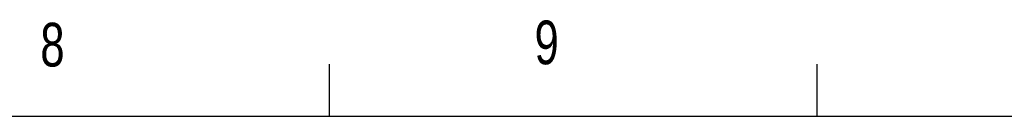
# Model space of a CAD drawing. Header units: inches. Extents: x 0.5 to 16.4, y 0.4 to 10.9.
# Tile 10 of 11: x 8.359 to 10.479, y 10.642 to 10.849. Entities that reach past the tile are written whole.
import ezdxf

# ---------------------------------------------------------------- set-up
doc = ezdxf.new("R2010")
doc.units = ezdxf.units.IN
doc.header["$MEASUREMENT"] = 0
doc.layers.add('BORDER', color=1, linetype='Continuous')
doc.layers.add('TEXT', color=7, linetype='Continuous')
doc.styles.add('SLDTEXTSTYLE0', font='TXT', dxfattribs={"width": 0.75})

msp = doc.modelspace()

# ---------------------------------------------------------------- linework, layer by layer
at = {"layer": 'BORDER'}
for p, q in [((9.02625, 10.64207), (9.02625, 10.75404)), ((10.07625, 10.64207), (10.07625, 10.75404)), ((0.62625, 10.64207), (16.37625, 10.64207))]:
    msp.add_line(p, q, dxfattribs=at)

# ---------------------------------------------------------------- texts
at = {"layer": 'TEXT', "char_height": 0.09375, "attachment_point": 1, "style": 'SLDTEXTSTYLE0'}
for s, insert in [('8', (8.40314, 10.84246)), ('8', (8.40314, 10.84246)), ('9', (9.46748, 10.84729)), ('9', (9.46748, 10.84729))]:
    msp.add_mtext(s, dxfattribs=dict(at, insert=insert))

doc.saveas('drawing.dxf')
